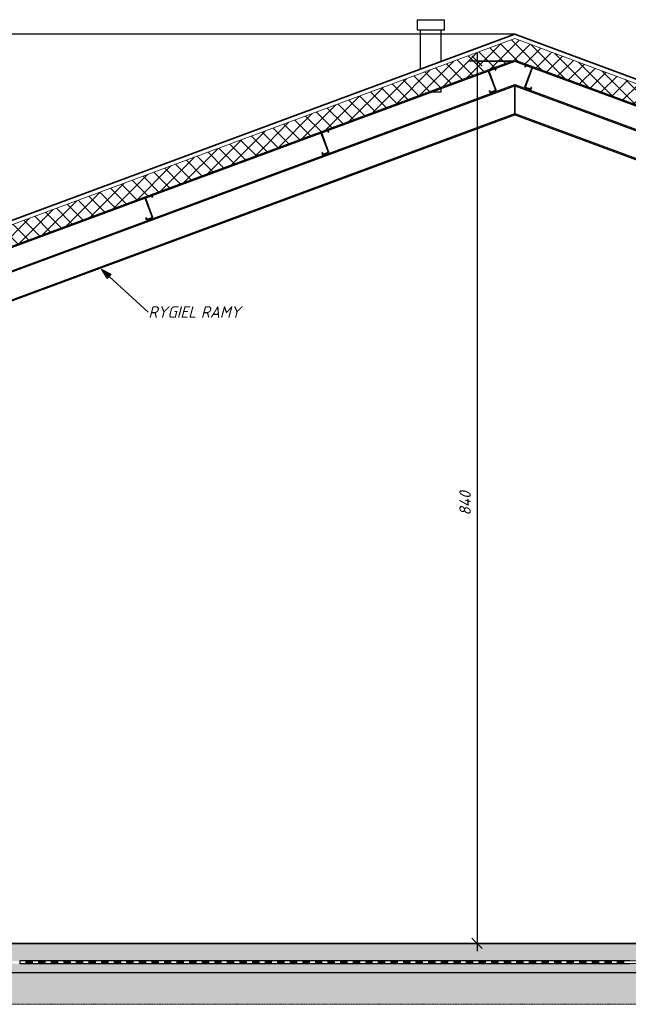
# Model space of a CAD drawing. Header units: millimetres. Extents: x -10352 to 14047, y -2253 to 9892.
# Tile 4 of 8: x -3951 to 1847, y -580 to 8797. Entities that reach past the tile are written whole.
import ezdxf

# ---------------------------------------------------------------- set-up
doc = ezdxf.new("R2010")
doc.units = ezdxf.units.MM
doc.linetypes.add('Kreska', pattern=[4, 2.5, -1.5])
for name, color, linetype, lineweight in [('A-ANNO-DIMS', 211, 'Continuous', 20), ('A-ANNO-DIMS-50', 211, 'Continuous', 20), ('A-DETL-GENF', 92, 'Continuous', 25), ('A-FLOR', 192, 'Continuous', 25), ('A-FLOR-MCUT', 51, 'Continuous', 25), ('A-FLOR-OVHD', 1, 'Kreska', 20), ('A-FLOR-PATT', 8, 'Continuous', 35), ('A-GENM', 13, 'Continuous', 25), ('A-ROOF', 132, 'Continuous', 25), ('A-ROOF-PATT', 132, 'Continuous', 35), ('G-ANNO-DIMS', 111, 'Continuous', 20), ('G-ANNO-TEXT', 231, 'Continuous', 20), ('S-BEAM', 12, 'Continuous', 25)]:
    doc.layers.add(name, color=color, linetype=linetype, lineweight=lineweight)
doc.styles.add('GOST Common_I', font='GOST_Common Italic.ttf', dxfattribs={"height": 110})
doc.dimstyles.new('Zasieczka', dxfattribs={"dimscale": 304.8, "dimtxt": 110.62865, "dimasz": 0.328084, "dimexe": 0.246063, "dimexo": 0.0625, "dimgap": 0.082021, "dimtad": 1, "dimdec": 0, "dimlfac": 0.1, "dimzin": 0, "dimdsep": 46, "dimtxsty": 'GOST Common_I', "dimblk1": 'OBLIQUE', "dimblk2": 'OBLIQUE', "dimsah": 1, "dimcen": 0.09, "dimdle": 0.246063, "dimadec": 1, "dimazin": 0, "dimtfac": 1, "dimtdec": 4, "dimtix": 1, "dimtmove": 0, "dimatfit": 3, "dimfxl": 1.148294, "dimfxlon": 1, "dimtvp": 1, "dimtfill": 1, "dimtolj": 1, "dimtzin": 0, "dimlwd": 25, "dimlwe": 25, "dimarcsym": 2})
pattern_1 = [(45, (-1913.88, 5171.7), (-35.921, 149.9703), [80.645, -80.645])]
pattern_2 = [(45, (-1913.88, 5171.7), (-125.7236, 125.7236), []), (45, (-1913.88, 5362.2), (-125.7236, 125.7236), [])]

# ---------------------------------------------------------------- blocks, each defined once
blk = doc.blocks.new('Wywiewka dachowa - 200-1936921-A')
at = {"layer": 'A-GENM'}
for p, q in [((-165.2, 8796.5), (-165.2, 8696.5)), ((-165.2, 8796.5), (-35.2, 8796.5)), ((-35.2, 8796.5), (94.8, 8796.5)), ((94.8, 8696.5), (94.8, 8796.5)), ((-35.2, 8696.5), (-165.2, 8696.5)), ((-135.2, 8696.5), (-135.2, 8325.4)), ((94.8, 8696.5), (-35.2, 8696.5)), ((64.8, 8399.4), (64.8, 8696.5)), ((64.8, 8106.5), (-35.2, 8106.5)), ((64.8, 8106.5), (64.8, 8143.5))]:
    blk.add_line(p, q, dxfattribs=at)
blk = doc.blocks.new('Cienkościenne - Zetowniki - 202 Z 14-1944523-A')
at = {"layer": 'S-BEAM', "lineweight": 20}
h = blk.add_hatch(dxfattribs=at)
h.set_pattern_fill('FP_5', color=256, style=0, pattern_type=2)
h.set_pattern_definition(pattern_2)
h.paths.add_polyline_path([(914.2, 8132.4), (917.2, 8133), (918.7, 8134.9), (924.6, 8150.9), (923.1, 8150.8), (916.8, 8134.4), (916.2, 8133.7), (914.6, 8133.7), (864.3, 8152.6), (863.6, 8153.2), (863.6, 8154.7), (931.3, 8338.3), (931.2, 8340.4), (929.3, 8342.1), (872.9, 8362.8), (870.3, 8362.2), (869, 8360.8), (863.6, 8346.2), (865.1, 8346.2), (870.8, 8360.8), (871.4, 8361.5), (872.9, 8361.5), (929.3, 8340.4), (929.9, 8339.8), (930, 8338.3), (862.3, 8154.1), (862.3, 8152.6), (864.3, 8150.8), (910.6, 8133.7)], flags=0)
at = {"layer": 'S-BEAM', "lineweight": 35}
for p, q in [((869, 8360.8), (863.6, 8346.2)), ((863.6, 8346.2), (864.9, 8345.7)), ((864.9, 8345.7), (870.3, 8360.3)), ((872.9, 8361.5), (928.8, 8340.8)), ((929.3, 8342.1), (873.4, 8362.8)), ((930, 8338.3), (862.2, 8155.2)), ((863.6, 8154.7), (931.3, 8337.8)), ((864.3, 8150.8), (914.2, 8132.4)), ((914.6, 8133.7), (864.7, 8152.1)), ((923.3, 8151.4), (917.2, 8134.9)), ((918.5, 8134.4), (924.6, 8150.9)), ((924.6, 8150.9), (923.3, 8151.4))]:
    blk.add_line(p, q, dxfattribs=at)
for centre, radius, start, end in [((872.2, 8359.6), 3.4, 69.69553, 159.69553), ((872.2, 8359.6), 2, 69.69553, 159.69553), ((928.1, 8339), 2, 339.69553, 69.69553), ((928.1, 8339), 3.4, 339.69553, 69.69553), ((865.4, 8154), 3.4, 159.69553, 249.69553), ((865.4, 8154), 2, 159.69553, 249.69553), ((915.3, 8135.5), 3.4, 249.69553, 339.69553), ((915.3, 8135.5), 2, 249.69553, 339.69553)]:
    blk.add_arc(centre, radius, start, end, dxfattribs=at)
blk = doc.blocks.new('Cienkościenne - Zetowniki - 202 Z 14-V5-A')
at = {"layer": 'S-BEAM', "lineweight": 20}
h = blk.add_hatch(dxfattribs=at)
h.set_pattern_fill('FP_5', color=256, style=0, pattern_type=2)
h.set_pattern_definition(pattern_2)
h.paths.add_polyline_path([(-2737.2, 6891.4), (-2686.6, 6910.5), (-2685.4, 6911.6), (-2685.3, 6914.2), (-2753, 7097.3), (-2752.9, 7098.8), (-2751.8, 7099.9), (-2695.9, 7120.6), (-2694.4, 7120.5), (-2693.3, 7119.4), (-2687.9, 7104.7), (-2686.6, 7105.2), (-2692, 7119.9), (-2694.4, 7121.8), (-2696.4, 7121.9), (-2753, 7100.5), (-2754.2, 7099.4), (-2754.3, 7096.8), (-2686.6, 6913.7), (-2686.6, 6912.2), (-2687.8, 6911.2), (-2737.6, 6892.7), (-2739.2, 6892.8), (-2740.2, 6893.9), (-2746.3, 6910.4), (-2747.6, 6909.9), (-2741.5, 6893.4), (-2739.2, 6891.5), (-2737.6, 6891.4)], flags=0)
at = {"layer": 'S-BEAM', "lineweight": 35}
for p, q in [((-2754.3, 7096.8), (-2686.6, 6913.7)), ((-2685.3, 6914.2), (-2753, 7097.3)), ((-2696.4, 7121.9), (-2752.3, 7101.2)), ((-2751.8, 7099.9), (-2695.9, 7120.6)), ((-2693.3, 7119.4), (-2687.9, 7104.7)), ((-2686.6, 7105.2), (-2692, 7119.9)), ((-2687.9, 7104.7), (-2686.6, 7105.2)), ((-2746.3, 6910.4), (-2747.6, 6909.9)), ((-2747.6, 6909.9), (-2741.5, 6893.4)), ((-2740.2, 6893.9), (-2746.3, 6910.4)), ((-2687.8, 6911.2), (-2737.6, 6892.7)), ((-2737.2, 6891.4), (-2687.3, 6909.9))]:
    blk.add_line(p, q, dxfattribs=at)
for centre, radius, start, end in [((-2751.1, 7098), 3.4, 110.30447, 200.30447), ((-2751.1, 7098), 2, 110.30447, 200.30447), ((-2695.2, 7118.7), 3.4, 20.30447, 110.30447), ((-2695.2, 7118.7), 2, 20.30447, 110.30447), ((-2738.3, 6894.6), 3.4, 200.30447, 290.30447), ((-2738.3, 6894.6), 2, 200.30447, 290.30447), ((-2688.4, 6913.1), 2, 290.30447, 20.30447), ((-2688.4, 6913.1), 3.4, 290.30447, 20.30447)]:
    blk.add_arc(centre, radius, start, end, dxfattribs=at)
blk = doc.blocks.new('Cienkościenne - Zetowniki - 202 Z 14-V6-A')
at = {"layer": 'S-BEAM', "lineweight": 20}
h = blk.add_hatch(dxfattribs=at)
h.set_pattern_fill('FP_5', color=256, style=0, pattern_type=2)
h.set_pattern_definition(pattern_2)
h.paths.add_polyline_path([(-1060.2, 7511.9), (-1009.6, 7531), (-1008.4, 7532.1), (-1008.3, 7534.7), (-1076, 7717.8), (-1076, 7719.3), (-1074.8, 7720.4), (-1019, 7741), (-1017.4, 7741), (-1016.4, 7739.9), (-1011, 7725.2), (-1009.7, 7725.7), (-1015.1, 7740.3), (-1017.4, 7742.3), (-1019.4, 7742.3), (-1076, 7721), (-1077.2, 7719.9), (-1077.3, 7717.3), (-1009.6, 7534.2), (-1009.7, 7532.7), (-1010.8, 7531.7), (-1060.7, 7513.2), (-1062.2, 7513.3), (-1063.3, 7514.4), (-1069.4, 7530.9), (-1070.7, 7530.4), (-1063.9, 7513.2), (-1062.2, 7512), (-1060.7, 7511.9)], flags=0)
at = {"layer": 'S-BEAM', "lineweight": 35}
for p, q in [((-1077.3, 7717.3), (-1009.6, 7534.2)), ((-1008.3, 7534.7), (-1076, 7717.8)), ((-1019.4, 7742.3), (-1075.3, 7721.7)), ((-1074.8, 7720.4), (-1019, 7741)), ((-1016.4, 7739.9), (-1011, 7725.2)), ((-1009.7, 7725.7), (-1015.1, 7740.3)), ((-1011, 7725.2), (-1009.7, 7725.7)), ((-1069.4, 7530.9), (-1070.7, 7530.4)), ((-1070.7, 7530.4), (-1064.6, 7513.9)), ((-1063.3, 7514.4), (-1069.4, 7530.9)), ((-1010.8, 7531.7), (-1060.7, 7513.2)), ((-1060.2, 7511.9), (-1010.3, 7530.3))]:
    blk.add_line(p, q, dxfattribs=at)
for centre, radius, start, end in [((-1074.2, 7718.5), 3.4, 110.30447, 200.30447), ((-1074.2, 7718.5), 2, 110.30447, 200.30447), ((-1018.3, 7739.2), 3.4, 20.30447, 110.30447), ((-1018.3, 7739.2), 2, 20.30447, 110.30447), ((-1061.4, 7515.1), 3.4, 200.30447, 290.30447), ((-1061.4, 7515.1), 2, 200.30447, 290.30447), ((-1011.5, 7533.5), 2, 290.30447, 20.30447), ((-1011.5, 7533.5), 3.4, 290.30447, 20.30447)]:
    blk.add_arc(centre, radius, start, end, dxfattribs=at)
blk = doc.blocks.new('Cienkościenne - Zetowniki - 202 Z 14-V7-A')
at = {"layer": 'S-BEAM', "lineweight": 20}
h = blk.add_hatch(dxfattribs=at)
h.set_pattern_fill('FP_5', color=256, style=0, pattern_type=2)
h.set_pattern_definition(pattern_2)
h.paths.add_polyline_path([(534.2, 8101.8), (584.8, 8120.9), (586, 8122.2), (586.1, 8124.6), (518.3, 8307.7), (518.4, 8309.2), (519.5, 8310.3), (575.4, 8330.9), (576.9, 8330.9), (578, 8329.8), (583.4, 8315.1), (584.7, 8315.6), (578.7, 8330.9), (576.9, 8332.2), (574.9, 8332.3), (518.3, 8310.9), (517.1, 8309.8), (517, 8307.2), (584.8, 8124.1), (584.7, 8122.6), (583.6, 8121.6), (533.7, 8103.1), (532.2, 8103.2), (531.1, 8104.3), (525, 8120.8), (523.7, 8120.3), (529.8, 8103.8), (532.2, 8101.9), (533.7, 8101.8)], flags=0)
at = {"layer": 'S-BEAM', "lineweight": 35}
for p, q in [((517, 8307.2), (584.8, 8124.1)), ((586.1, 8124.6), (518.3, 8307.7)), ((574.9, 8332.3), (519, 8311.6)), ((519.5, 8310.3), (575.4, 8330.9)), ((578, 8329.8), (583.4, 8315.1)), ((584.7, 8315.6), (579.3, 8330.3)), ((583.4, 8315.1), (584.7, 8315.6)), ((525, 8120.8), (523.7, 8120.3)), ((523.7, 8120.3), (529.8, 8103.8)), ((531.1, 8104.3), (525, 8120.8)), ((583.6, 8121.6), (533.7, 8103.1)), ((534.2, 8101.8), (584.1, 8120.3))]:
    blk.add_line(p, q, dxfattribs=at)
for centre, radius, start, end in [((520.2, 8308.4), 3.4, 110.30447, 200.30447), ((520.2, 8308.4), 2, 110.30447, 200.30447), ((576.1, 8329.1), 3.4, 20.30447, 110.30447), ((576.1, 8329.1), 2, 20.30447, 110.30447), ((533, 8105), 3.4, 200.30447, 290.30447), ((533, 8105), 2, 200.30447, 290.30447), ((582.9, 8123.4), 2, 290.30447, 20.30447), ((582.9, 8123.4), 3.4, 290.30447, 20.30447)]:
    blk.add_arc(centre, radius, start, end, dxfattribs=at)
blk = doc.blocks.new('Detal powtarzalny - izolacja 1-V11-A')
at = {"layer": 'A-DETL-GENF'}
for points in [[(-3831, -192.5), (-3831, -167.5), (-3890.9, -167.5), (-3890.9, -192.5)], [(-3711.2, -192.5), (-3711.2, -167.5), (-3771, -167.5), (-3771, -192.5)], [(-3651.2, -192.5), (-3591.3, -192.5), (-3591.3, -167.5), (-3651.2, -167.5), (-3651.2, -180)], [(-3531.3, -192.5), (-3471.5, -192.5), (-3471.5, -167.5), (-3531.3, -167.5), (-3531.3, -180)], [(-3411.5, -192.5), (-3351.6, -192.5), (-3351.6, -167.5), (-3411.5, -167.5), (-3411.5, -180)], [(-3291.6, -192.5), (-3231.7, -192.5), (-3231.7, -167.5), (-3291.6, -167.5), (-3291.6, -180)], [(-3171.7, -192.5), (-3111.9, -192.5), (-3111.9, -167.5), (-3171.7, -167.5), (-3171.7, -180)], [(-3051.9, -192.5), (-2992, -192.5), (-2992, -167.5), (-3051.9, -167.5), (-3051.9, -180)], [(-2932, -192.5), (-2872.2, -192.5), (-2872.2, -167.5), (-2932, -167.5), (-2932, -180)], [(-2812.2, -192.5), (-2752.3, -192.5), (-2752.3, -167.5), (-2812.2, -167.5), (-2812.2, -180)], [(-2692.3, -192.5), (-2632.4, -192.5), (-2632.4, -167.5), (-2692.3, -167.5), (-2692.3, -180)], [(-2572.4, -192.5), (-2512.6, -192.5), (-2512.6, -167.5), (-2572.4, -167.5), (-2572.4, -180)], [(-2452.6, -192.5), (-2392.7, -192.5), (-2392.7, -167.5), (-2452.6, -167.5), (-2452.6, -180)], [(-2332.7, -192.5), (-2272.9, -192.5), (-2272.9, -167.5), (-2332.7, -167.5), (-2332.7, -180)], [(-2212.9, -192.5), (-2153, -192.5), (-2153, -167.5), (-2212.9, -167.5), (-2212.9, -180)], [(-2093, -192.5), (-2033.2, -192.5), (-2033.2, -167.5), (-2093, -167.5), (-2093, -180)], [(-1973.2, -192.5), (-1913.3, -192.5), (-1913.3, -167.5), (-1973.2, -167.5), (-1973.2, -180)], [(-1853.3, -192.5), (-1793.4, -192.5), (-1793.4, -167.5), (-1853.3, -167.5), (-1853.3, -180)], [(-1733.4, -192.5), (-1673.6, -192.5), (-1673.6, -167.5), (-1733.4, -167.5), (-1733.4, -180)], [(-1613.6, -192.5), (-1553.7, -192.5), (-1553.7, -167.5), (-1613.6, -167.5), (-1613.6, -180)], [(-1433.9, -192.5), (-1433.9, -167.5), (-1493.7, -167.5), (-1493.7, -192.5)], [(-1314, -192.5), (-1314, -167.5), (-1373.9, -167.5), (-1373.9, -192.5)], [(-1194.1, -192.5), (-1194.1, -167.5), (-1254, -167.5), (-1254, -192.5)], [(-1134.1, -192.5), (-1074.3, -192.5), (-1074.3, -167.5), (-1134.1, -167.5), (-1134.1, -180)], [(-1014.3, -192.5), (-954.4, -192.5), (-954.4, -167.5), (-1014.3, -167.5), (-1014.3, -180)], [(-894.4, -192.5), (-834.6, -192.5), (-834.6, -167.5), (-894.4, -167.5), (-894.4, -180)], [(-774.6, -192.5), (-714.7, -192.5), (-714.7, -167.5), (-774.6, -167.5), (-774.6, -180)], [(-654.7, -192.5), (-594.8, -192.5), (-594.8, -167.5), (-654.7, -167.5), (-654.7, -180)], [(-534.8, -192.5), (-475, -192.5), (-475, -167.5), (-534.8, -167.5), (-534.8, -180)], [(-415, -192.5), (-355.1, -192.5), (-355.1, -167.5), (-415, -167.5), (-415, -180)], [(-295.1, -192.5), (-235.3, -192.5), (-235.3, -167.5), (-295.1, -167.5), (-295.1, -180)], [(-175.3, -192.5), (-115.4, -192.5), (-115.4, -167.5), (-175.3, -167.5), (-175.3, -180)], [(-55.4, -192.5), (4.5, -192.5), (4.5, -167.5), (-55.4, -167.5), (-55.4, -180)], [(64.5, -192.5), (124.3, -192.5), (124.3, -167.5), (64.5, -167.5), (64.5, -180)], [(184.3, -192.5), (244.2, -192.5), (244.2, -167.5), (184.3, -167.5), (184.3, -180)], [(304.2, -192.5), (364, -192.5), (364, -167.5), (304.2, -167.5), (304.2, -180)], [(424, -192.5), (483.9, -192.5), (483.9, -167.5), (424, -167.5), (424, -180)], [(543.9, -192.5), (603.8, -192.5), (603.8, -167.5), (543.9, -167.5), (543.9, -180)], [(663.8, -192.5), (723.6, -192.5), (723.6, -167.5), (663.8, -167.5), (663.8, -180)], [(843.5, -192.5), (843.5, -167.5), (783.6, -167.5), (783.6, -192.5), (821.9, -192.5)], [(963.3, -192.5), (963.3, -167.5), (903.5, -167.5), (903.5, -192.5)], [(1083.2, -192.5), (1083.2, -167.5), (1023.3, -167.5), (1023.3, -192.5)], [(1203, -192.5), (1203, -167.5), (1143.2, -167.5), (1143.2, -192.5)], [(1263, -192.5), (1322.9, -192.5), (1322.9, -167.5), (1263, -167.5), (1263, -180)], [(1382.9, -192.5), (1442.8, -192.5), (1442.8, -167.5), (1382.9, -167.5), (1382.9, -180)], [(1502.8, -192.5), (1562.6, -192.5), (1562.6, -167.5), (1502.8, -167.5), (1502.8, -180)], [(1622.6, -192.5), (1682.5, -192.5), (1682.5, -167.5), (1622.6, -167.5), (1622.6, -180)], [(1742.5, -192.5), (1802.3, -192.5), (1802.3, -167.5), (1742.5, -167.5), (1742.5, -180)]]:
    blk.add_hatch(color=256, dxfattribs=at).paths.add_polyline_path(points, flags=0)
for p, q in [((-3890.9, -167.5), (-3950.9, -167.5)), ((-3950.9, -167.5), (-3950.9, -192.5)), ((-3890.9, -167.5), (-3890.9, -192.5)), ((-3831, -167.5), (-3890.9, -167.5)), ((-3771, -167.5), (-3831, -167.5)), ((-3831, -167.5), (-3831, -192.5)), ((-3771, -167.5), (-3771, -192.5)), ((-3711.2, -167.5), (-3771, -167.5)), ((-3651.2, -167.5), (-3711.2, -167.5)), ((-3711.2, -167.5), (-3711.2, -192.5)), ((-3651.2, -167.5), (-3651.2, -192.5)), ((-3591.3, -167.5), (-3651.2, -167.5)), ((-3531.3, -167.5), (-3591.3, -167.5)), ((-3591.3, -167.5), (-3591.3, -192.5)), ((-3531.3, -167.5), (-3531.3, -192.5)), ((-3471.5, -167.5), (-3531.3, -167.5)), ((-3411.5, -167.5), (-3471.5, -167.5)), ((-3471.5, -167.5), (-3471.5, -192.5)), ((-3411.5, -167.5), (-3411.5, -192.5)), ((-3351.6, -167.5), (-3411.5, -167.5)), ((-3291.6, -167.5), (-3351.6, -167.5)), ((-3351.6, -167.5), (-3351.6, -192.5)), ((-3291.6, -167.5), (-3291.6, -192.5)), ((-3231.7, -167.5), (-3291.6, -167.5)), ((-3171.7, -167.5), (-3231.7, -167.5)), ((-3231.7, -167.5), (-3231.7, -192.5)), ((-3171.7, -167.5), (-3171.7, -192.5)), ((-3111.9, -167.5), (-3171.7, -167.5)), ((-3051.9, -167.5), (-3111.9, -167.5)), ((-3111.9, -167.5), (-3111.9, -192.5)), ((-3051.9, -167.5), (-3051.9, -192.5)), ((-2992, -167.5), (-3051.9, -167.5)), ((-2932, -167.5), (-2992, -167.5)), ((-2992, -167.5), (-2992, -192.5)), ((-2932, -167.5), (-2932, -192.5)), ((-2872.2, -167.5), (-2932, -167.5)), ((-2812.2, -167.5), (-2872.2, -167.5)), ((-2872.2, -167.5), (-2872.2, -192.5)), ((-2812.2, -167.5), (-2812.2, -192.5)), ((-2752.3, -167.5), (-2812.2, -167.5)), ((-2692.3, -167.5), (-2752.3, -167.5)), ((-2752.3, -167.5), (-2752.3, -192.5)), ((-2692.3, -167.5), (-2692.3, -192.5)), ((-2632.4, -167.5), (-2692.3, -167.5)), ((-2572.4, -167.5), (-2632.4, -167.5)), ((-2632.4, -167.5), (-2632.4, -192.5)), ((-2572.4, -167.5), (-2572.4, -192.5)), ((-2512.6, -167.5), (-2572.4, -167.5)), ((-2452.6, -167.5), (-2512.6, -167.5)), ((-2512.6, -167.5), (-2512.6, -192.5)), ((-2452.6, -167.5), (-2452.6, -192.5)), ((-2392.7, -167.5), (-2452.6, -167.5)), ((-2332.7, -167.5), (-2392.7, -167.5)), ((-2392.7, -167.5), (-2392.7, -192.5)), ((-2332.7, -167.5), (-2332.7, -192.5)), ((-2272.9, -167.5), (-2332.7, -167.5)), ((-2212.9, -167.5), (-2272.9, -167.5)), ((-2272.9, -167.5), (-2272.9, -192.5)), ((-2212.9, -167.5), (-2212.9, -192.5)), ((-2153, -167.5), (-2212.9, -167.5)), ((-2093, -167.5), (-2153, -167.5)), ((-2153, -167.5), (-2153, -192.5)), ((-2093, -167.5), (-2093, -192.5)), ((-2033.2, -167.5), (-2093, -167.5)), ((-1973.2, -167.5), (-2033.2, -167.5)), ((-2033.2, -167.5), (-2033.2, -192.5)), ((-1973.2, -167.5), (-1973.2, -192.5)), ((-1913.3, -167.5), (-1973.2, -167.5)), ((-1853.3, -167.5), (-1913.3, -167.5)), ((-1913.3, -167.5), (-1913.3, -192.5)), ((-1853.3, -167.5), (-1853.3, -192.5)), ((-1793.4, -167.5), (-1853.3, -167.5)), ((-1733.4, -167.5), (-1793.4, -167.5)), ((-1793.4, -167.5), (-1793.4, -192.5)), ((-1733.4, -167.5), (-1733.4, -192.5)), ((-1673.6, -167.5), (-1733.4, -167.5)), ((-1613.6, -167.5), (-1673.6, -167.5)), ((-1673.6, -167.5), (-1673.6, -192.5)), ((-1613.6, -167.5), (-1613.6, -192.5)), ((-1553.7, -167.5), (-1613.6, -167.5)), ((-1493.7, -167.5), (-1553.7, -167.5)), ((-1553.7, -167.5), (-1553.7, -192.5)), ((-1493.7, -167.5), (-1493.7, -192.5)), ((-1433.9, -167.5), (-1493.7, -167.5)), ((-1373.9, -167.5), (-1433.9, -167.5)), ((-1433.9, -167.5), (-1433.9, -192.5)), ((-1373.9, -167.5), (-1373.9, -192.5)), ((-1314, -167.5), (-1373.9, -167.5)), ((-1254, -167.5), (-1314, -167.5)), ((-1314, -167.5), (-1314, -192.5)), ((-1254, -167.5), (-1254, -192.5)), ((-1194.1, -167.5), (-1254, -167.5)), ((-1134.1, -167.5), (-1194.1, -167.5)), ((-1194.1, -167.5), (-1194.1, -192.5)), ((-1134.1, -167.5), (-1134.1, -192.5)), ((-1074.3, -167.5), (-1134.1, -167.5)), ((-1014.3, -167.5), (-1074.3, -167.5)), ((-1074.3, -167.5), (-1074.3, -192.5)), ((-1014.3, -167.5), (-1014.3, -192.5)), ((-954.4, -167.5), (-1014.3, -167.5)), ((-894.4, -167.5), (-954.4, -167.5)), ((-954.4, -167.5), (-954.4, -192.5)), ((-894.4, -167.5), (-894.4, -192.5)), ((-834.6, -167.5), (-894.4, -167.5)), ((-774.6, -167.5), (-834.6, -167.5)), ((-834.6, -167.5), (-834.6, -192.5)), ((-774.6, -167.5), (-774.6, -192.5)), ((-714.7, -167.5), (-774.6, -167.5)), ((-654.7, -167.5), (-714.7, -167.5)), ((-714.7, -167.5), (-714.7, -192.5)), ((-654.7, -167.5), (-654.7, -192.5)), ((-594.8, -167.5), (-654.7, -167.5)), ((-534.8, -167.5), (-594.8, -167.5)), ((-594.8, -167.5), (-594.8, -192.5)), ((-534.8, -167.5), (-534.8, -192.5)), ((-475, -167.5), (-534.8, -167.5)), ((-415, -167.5), (-475, -167.5)), ((-475, -167.5), (-475, -192.5)), ((-415, -167.5), (-415, -192.5)), ((-355.1, -167.5), (-415, -167.5)), ((-295.1, -167.5), (-355.1, -167.5)), ((-355.1, -167.5), (-355.1, -192.5)), ((-295.1, -167.5), (-295.1, -192.5)), ((-235.3, -167.5), (-295.1, -167.5)), ((-175.3, -167.5), (-235.3, -167.5)), ((-235.3, -167.5), (-235.3, -192.5)), ((-175.3, -167.5), (-175.3, -192.5)), ((-115.4, -167.5), (-175.3, -167.5)), ((-55.4, -167.5), (-115.4, -167.5)), ((-115.4, -167.5), (-115.4, -192.5)), ((-55.4, -167.5), (-55.4, -192.5)), ((4.5, -167.5), (-55.4, -167.5)), ((64.5, -167.5), (4.5, -167.5)), ((4.5, -167.5), (4.5, -192.5)), ((64.5, -167.5), (64.5, -192.5)), ((124.3, -167.5), (64.5, -167.5)), ((184.3, -167.5), (124.3, -167.5)), ((124.3, -167.5), (124.3, -192.5)), ((184.3, -167.5), (184.3, -192.5)), ((244.2, -167.5), (184.3, -167.5)), ((304.2, -167.5), (244.2, -167.5)), ((244.2, -167.5), (244.2, -192.5)), ((304.2, -167.5), (304.2, -192.5)), ((364, -167.5), (304.2, -167.5)), ((424, -167.5), (364, -167.5)), ((364, -167.5), (364, -192.5)), ((424, -167.5), (424, -192.5)), ((483.9, -167.5), (424, -167.5)), ((543.9, -167.5), (483.9, -167.5)), ((483.9, -167.5), (483.9, -192.5)), ((543.9, -167.5), (543.9, -192.5)), ((603.8, -167.5), (543.9, -167.5)), ((663.8, -167.5), (603.8, -167.5)), ((603.8, -167.5), (603.8, -192.5)), ((663.8, -167.5), (663.8, -192.5)), ((723.6, -167.5), (663.8, -167.5)), ((783.6, -167.5), (723.6, -167.5)), ((723.6, -167.5), (723.6, -192.5)), ((783.6, -167.5), (783.6, -192.5)), ((843.5, -167.5), (783.6, -167.5)), ((903.5, -167.5), (843.5, -167.5)), ((843.5, -167.5), (843.5, -192.5)), ((903.5, -167.5), (903.5, -192.5)), ((963.3, -167.5), (903.5, -167.5)), ((1023.3, -167.5), (963.3, -167.5)), ((963.3, -167.5), (963.3, -192.5)), ((1023.3, -167.5), (1023.3, -192.5)), ((1083.2, -167.5), (1023.3, -167.5)), ((1143.2, -167.5), (1083.2, -167.5)), ((1083.2, -167.5), (1083.2, -192.5)), ((1143.2, -167.5), (1143.2, -192.5)), ((1203, -167.5), (1143.2, -167.5)), ((1263, -167.5), (1203, -167.5)), ((1203, -167.5), (1203, -192.5)), ((1263, -167.5), (1263, -192.5)), ((1322.9, -167.5), (1263, -167.5)), ((1382.9, -167.5), (1322.9, -167.5)), ((1322.9, -167.5), (1322.9, -192.5)), ((1382.9, -167.5), (1382.9, -192.5)), ((1442.8, -167.5), (1382.9, -167.5)), ((1502.8, -167.5), (1442.8, -167.5)), ((1442.8, -167.5), (1442.8, -192.5)), ((1502.8, -167.5), (1502.8, -192.5)), ((1562.6, -167.5), (1502.8, -167.5)), ((1622.6, -167.5), (1562.6, -167.5)), ((1562.6, -167.5), (1562.6, -192.5)), ((1622.6, -167.5), (1622.6, -192.5)), ((1682.5, -167.5), (1622.6, -167.5)), ((1742.5, -167.5), (1682.5, -167.5)), ((1682.5, -167.5), (1682.5, -192.5)), ((1742.5, -167.5), (1742.5, -192.5)), ((1802.3, -167.5), (1742.5, -167.5)), ((1862.3, -167.5), (1802.3, -167.5)), ((1802.3, -167.5), (1802.3, -192.5)), ((-3950.9, -192.5), (-3890.9, -192.5)), ((-3890.9, -192.5), (-3831, -192.5)), ((-3831, -192.5), (-3771, -192.5)), ((-3771, -192.5), (-3711.2, -192.5)), ((-3711.2, -192.5), (-3651.2, -192.5)), ((-3651.2, -192.5), (-3591.3, -192.5)), ((-3591.3, -192.5), (-3531.3, -192.5)), ((-3531.3, -192.5), (-3471.5, -192.5)), ((-3471.5, -192.5), (-3411.5, -192.5)), ((-3411.5, -192.5), (-3351.6, -192.5)), ((-3351.6, -192.5), (-3291.6, -192.5)), ((-3291.6, -192.5), (-3231.7, -192.5)), ((-3231.7, -192.5), (-3171.7, -192.5)), ((-3171.7, -192.5), (-3111.9, -192.5)), ((-3111.9, -192.5), (-3051.9, -192.5)), ((-3051.9, -192.5), (-2992, -192.5)), ((-2992, -192.5), (-2932, -192.5)), ((-2932, -192.5), (-2872.2, -192.5)), ((-2872.2, -192.5), (-2812.2, -192.5)), ((-2812.2, -192.5), (-2752.3, -192.5)), ((-2752.3, -192.5), (-2692.3, -192.5)), ((-2692.3, -192.5), (-2632.4, -192.5)), ((-2632.4, -192.5), (-2572.4, -192.5)), ((-2572.4, -192.5), (-2512.6, -192.5)), ((-2512.6, -192.5), (-2452.6, -192.5)), ((-2452.6, -192.5), (-2392.7, -192.5)), ((-2392.7, -192.5), (-2332.7, -192.5)), ((-2332.7, -192.5), (-2272.9, -192.5)), ((-2272.9, -192.5), (-2212.9, -192.5)), ((-2212.9, -192.5), (-2153, -192.5)), ((-2153, -192.5), (-2093, -192.5)), ((-2093, -192.5), (-2033.2, -192.5)), ((-2033.2, -192.5), (-1973.2, -192.5)), ((-1973.2, -192.5), (-1913.3, -192.5)), ((-1913.3, -192.5), (-1853.3, -192.5)), ((-1853.3, -192.5), (-1793.4, -192.5)), ((-1793.4, -192.5), (-1733.4, -192.5)), ((-1733.4, -192.5), (-1673.6, -192.5)), ((-1673.6, -192.5), (-1613.6, -192.5)), ((-1613.6, -192.5), (-1553.7, -192.5)), ((-1553.7, -192.5), (-1493.7, -192.5)), ((-1493.7, -192.5), (-1433.9, -192.5)), ((-1433.9, -192.5), (-1373.9, -192.5)), ((-1373.9, -192.5), (-1314, -192.5)), ((-1314, -192.5), (-1254, -192.5)), ((-1254, -192.5), (-1194.1, -192.5)), ((-1194.1, -192.5), (-1134.1, -192.5)), ((-1134.1, -192.5), (-1074.3, -192.5)), ((-1074.3, -192.5), (-1014.3, -192.5)), ((-1014.3, -192.5), (-954.4, -192.5)), ((-954.4, -192.5), (-894.4, -192.5)), ((-894.4, -192.5), (-834.6, -192.5)), ((-834.6, -192.5), (-774.6, -192.5)), ((-774.6, -192.5), (-714.7, -192.5)), ((-714.7, -192.5), (-654.7, -192.5)), ((-654.7, -192.5), (-594.8, -192.5)), ((-594.8, -192.5), (-534.8, -192.5)), ((-534.8, -192.5), (-475, -192.5)), ((-475, -192.5), (-415, -192.5)), ((-415, -192.5), (-355.1, -192.5)), ((-355.1, -192.5), (-295.1, -192.5)), ((-295.1, -192.5), (-235.3, -192.5)), ((-235.3, -192.5), (-175.3, -192.5)), ((-175.3, -192.5), (-115.4, -192.5)), ((-115.4, -192.5), (-55.4, -192.5)), ((-55.4, -192.5), (4.5, -192.5)), ((4.5, -192.5), (64.5, -192.5)), ((64.5, -192.5), (124.3, -192.5)), ((124.3, -192.5), (184.3, -192.5)), ((184.3, -192.5), (244.2, -192.5)), ((244.2, -192.5), (304.2, -192.5)), ((304.2, -192.5), (364, -192.5)), ((364, -192.5), (424, -192.5)), ((424, -192.5), (483.9, -192.5)), ((483.9, -192.5), (543.9, -192.5)), ((543.9, -192.5), (603.8, -192.5)), ((603.8, -192.5), (663.8, -192.5)), ((663.8, -192.5), (723.6, -192.5)), ((723.6, -192.5), (783.6, -192.5)), ((783.6, -192.5), (843.5, -192.5)), ((843.5, -192.5), (903.5, -192.5)), ((903.5, -192.5), (963.3, -192.5)), ((963.3, -192.5), (1023.3, -192.5)), ((1023.3, -192.5), (1083.2, -192.5)), ((1083.2, -192.5), (1143.2, -192.5)), ((1143.2, -192.5), (1203, -192.5)), ((1203, -192.5), (1263, -192.5)), ((1263, -192.5), (1322.9, -192.5)), ((1322.9, -192.5), (1382.9, -192.5)), ((1382.9, -192.5), (1442.8, -192.5)), ((1442.8, -192.5), (1502.8, -192.5)), ((1502.8, -192.5), (1562.6, -192.5)), ((1562.6, -192.5), (1622.6, -192.5)), ((1622.6, -192.5), (1682.5, -192.5)), ((1682.5, -192.5), (1742.5, -192.5)), ((1742.5, -192.5), (1802.3, -192.5)), ((1802.3, -192.5), (1862.3, -192.5))]:
    blk.add_line(p, q, dxfattribs=at)
at = {"layer": 'A-DETL-GENF', "lineweight": 20}
for p, q in [((-3831, -167.5), (-3950.9, -167.5)), ((-3950.9, -192.5), (-3950.9, -167.5)), ((-3711.2, -167.5), (-3831, -167.5)), ((-3831, -192.5), (-3831, -167.5)), ((-3591.3, -167.5), (-3711.2, -167.5)), ((-3711.2, -192.5), (-3711.2, -167.5)), ((-3471.5, -167.5), (-3591.3, -167.5)), ((-3591.3, -192.5), (-3591.3, -167.5)), ((-3351.6, -167.5), (-3471.5, -167.5)), ((-3471.5, -192.5), (-3471.5, -167.5)), ((-3231.7, -167.5), (-3351.6, -167.5)), ((-3351.6, -192.5), (-3351.6, -167.5)), ((-3111.9, -167.5), (-3231.7, -167.5)), ((-3231.7, -192.5), (-3231.7, -167.5)), ((-2992, -167.5), (-3111.9, -167.5)), ((-3111.9, -192.5), (-3111.9, -167.5)), ((-2872.2, -167.5), (-2992, -167.5)), ((-2992, -192.5), (-2992, -167.5)), ((-2752.3, -167.5), (-2872.2, -167.5)), ((-2872.2, -192.5), (-2872.2, -167.5)), ((-2632.4, -167.5), (-2752.3, -167.5)), ((-2752.3, -192.5), (-2752.3, -167.5)), ((-2512.6, -167.5), (-2632.4, -167.5)), ((-2632.4, -192.5), (-2632.4, -167.5)), ((-2392.7, -167.5), (-2512.6, -167.5)), ((-2512.6, -192.5), (-2512.6, -167.5)), ((-2272.9, -167.5), (-2392.7, -167.5)), ((-2392.7, -192.5), (-2392.7, -167.5)), ((-2153, -167.5), (-2272.9, -167.5)), ((-2272.9, -192.5), (-2272.9, -167.5)), ((-2033.2, -167.5), (-2153, -167.5)), ((-2153, -192.5), (-2153, -167.5)), ((-1913.3, -167.5), (-2033.2, -167.5)), ((-2033.2, -192.5), (-2033.2, -167.5)), ((-1793.4, -167.5), (-1913.3, -167.5)), ((-1913.3, -192.5), (-1913.3, -167.5)), ((-1673.6, -167.5), (-1793.4, -167.5)), ((-1793.4, -192.5), (-1793.4, -167.5)), ((-1553.7, -167.5), (-1673.6, -167.5)), ((-1673.6, -192.5), (-1673.6, -167.5)), ((-1433.9, -167.5), (-1553.7, -167.5)), ((-1553.7, -192.5), (-1553.7, -167.5)), ((-1314, -167.5), (-1433.9, -167.5)), ((-1433.9, -192.5), (-1433.9, -167.5)), ((-1194.1, -167.5), (-1314, -167.5)), ((-1314, -192.5), (-1314, -167.5)), ((-1074.3, -167.5), (-1194.1, -167.5)), ((-1194.1, -192.5), (-1194.1, -167.5)), ((-954.4, -167.5), (-1074.3, -167.5)), ((-1074.3, -192.5), (-1074.3, -167.5)), ((-834.6, -167.5), (-954.4, -167.5)), ((-954.4, -192.5), (-954.4, -167.5)), ((-714.7, -167.5), (-834.6, -167.5)), ((-834.6, -192.5), (-834.6, -167.5)), ((-594.8, -167.5), (-714.7, -167.5)), ((-714.7, -192.5), (-714.7, -167.5)), ((-475, -167.5), (-594.8, -167.5)), ((-594.8, -192.5), (-594.8, -167.5)), ((-355.1, -167.5), (-475, -167.5)), ((-475, -192.5), (-475, -167.5)), ((-235.3, -167.5), (-355.1, -167.5)), ((-355.1, -192.5), (-355.1, -167.5)), ((-115.4, -167.5), (-235.3, -167.5)), ((-235.3, -192.5), (-235.3, -167.5)), ((4.5, -167.5), (-115.4, -167.5)), ((-115.4, -192.5), (-115.4, -167.5)), ((124.3, -167.5), (4.5, -167.5)), ((4.5, -192.5), (4.5, -167.5)), ((244.2, -167.5), (124.3, -167.5)), ((124.3, -192.5), (124.3, -167.5)), ((364, -167.5), (244.2, -167.5)), ((244.2, -192.5), (244.2, -167.5)), ((483.9, -167.5), (364, -167.5)), ((364, -192.5), (364, -167.5)), ((603.8, -167.5), (483.9, -167.5)), ((483.9, -192.5), (483.9, -167.5)), ((723.6, -167.5), (603.8, -167.5)), ((603.8, -192.5), (603.8, -167.5)), ((843.5, -167.5), (723.6, -167.5)), ((723.6, -192.5), (723.6, -167.5)), ((963.3, -167.5), (843.5, -167.5)), ((843.5, -192.5), (843.5, -167.5)), ((1083.2, -167.5), (963.3, -167.5)), ((963.3, -192.5), (963.3, -167.5)), ((1203, -167.5), (1083.2, -167.5)), ((1083.2, -192.5), (1083.2, -167.5)), ((1322.9, -167.5), (1203, -167.5)), ((1203, -192.5), (1203, -167.5)), ((1442.8, -167.5), (1322.9, -167.5)), ((1322.9, -192.5), (1322.9, -167.5)), ((1562.6, -167.5), (1442.8, -167.5)), ((1442.8, -192.5), (1442.8, -167.5)), ((1682.5, -167.5), (1562.6, -167.5)), ((1562.6, -192.5), (1562.6, -167.5)), ((1802.3, -167.5), (1682.5, -167.5)), ((1682.5, -192.5), (1682.5, -167.5)), ((1922.2, -167.5), (1802.3, -167.5)), ((1802.3, -192.5), (1802.3, -167.5)), ((-3831, -192.5), (-3950.9, -192.5)), ((-3711.2, -192.5), (-3831, -192.5)), ((-3591.3, -192.5), (-3711.2, -192.5)), ((-3471.5, -192.5), (-3591.3, -192.5)), ((-3351.6, -192.5), (-3471.5, -192.5)), ((-3231.7, -192.5), (-3351.6, -192.5)), ((-3111.9, -192.5), (-3231.7, -192.5)), ((-2992, -192.5), (-3111.9, -192.5)), ((-2872.2, -192.5), (-2992, -192.5)), ((-2752.3, -192.5), (-2872.2, -192.5)), ((-2632.4, -192.5), (-2752.3, -192.5)), ((-2512.6, -192.5), (-2632.4, -192.5)), ((-2392.7, -192.5), (-2512.6, -192.5)), ((-2272.9, -192.5), (-2392.7, -192.5)), ((-2153, -192.5), (-2272.9, -192.5)), ((-2033.2, -192.5), (-2153, -192.5)), ((-1913.3, -192.5), (-2033.2, -192.5)), ((-1793.4, -192.5), (-1913.3, -192.5)), ((-1673.6, -192.5), (-1793.4, -192.5)), ((-1553.7, -192.5), (-1673.6, -192.5)), ((-1433.9, -192.5), (-1553.7, -192.5)), ((-1314, -192.5), (-1433.9, -192.5)), ((-1194.1, -192.5), (-1314, -192.5)), ((-1074.3, -192.5), (-1194.1, -192.5)), ((-954.4, -192.5), (-1074.3, -192.5)), ((-834.6, -192.5), (-954.4, -192.5)), ((-714.7, -192.5), (-834.6, -192.5)), ((-594.8, -192.5), (-714.7, -192.5)), ((-475, -192.5), (-594.8, -192.5)), ((-355.1, -192.5), (-475, -192.5)), ((-235.3, -192.5), (-355.1, -192.5)), ((-115.4, -192.5), (-235.3, -192.5)), ((4.5, -192.5), (-115.4, -192.5)), ((124.3, -192.5), (4.5, -192.5)), ((244.2, -192.5), (124.3, -192.5)), ((364, -192.5), (244.2, -192.5)), ((483.9, -192.5), (364, -192.5)), ((603.8, -192.5), (483.9, -192.5)), ((723.6, -192.5), (603.8, -192.5)), ((843.5, -192.5), (723.6, -192.5)), ((963.3, -192.5), (843.5, -192.5)), ((1083.2, -192.5), (963.3, -192.5)), ((1203, -192.5), (1083.2, -192.5)), ((1322.9, -192.5), (1203, -192.5)), ((1442.8, -192.5), (1322.9, -192.5)), ((1562.6, -192.5), (1442.8, -192.5)), ((1682.5, -192.5), (1562.6, -192.5)), ((1802.3, -192.5), (1682.5, -192.5)), ((1922.2, -192.5), (1802.3, -192.5))]:
    blk.add_line(p, q, dxfattribs=at)
blk = doc.blocks.new('DIMBLOCK16-A')
at = {"layer": 'A-ANNO-DIMS-50', "lineweight": 35}
for p, q in [((406.2, 8402.8), (356.2, 8452.8)), ((406.2, 8402.8), (456.2, 8352.8)), ((406.2, 0), (356.2, 50)), ((406.2, 0), (456.2, -50))]:
    blk.add_line(p, q, dxfattribs=at)
at = {"layer": 'A-ANNO-DIMS-50', "lineweight": 25}
for p, q in [((406.2, 8477.8), (406.2, -75)), ((756.2, 8402.8), (331.2, 8402.8)), ((406.2, 8402.8), (756.2, 8402.8)), ((756.2, 0), (331.2, 0)), ((406.2, 0), (756.2, 0))]:
    blk.add_line(p, q, dxfattribs=at)
at = {"layer": 'A-ANNO-DIMS-50', "color": 0, "lineweight": 25, "insert": (237.5, 4074.8), "char_height": 110, "width": 303.76, "attachment_point": 1, "rotation": 90, "line_spacing_factor": 1.022761, "style": 'GOST Common_I', "bg_fill": 3, "box_fill_scale": 1.25, "bg_fill_color": 256, "bg_fill_true_color": 13158600, "bg_fill_transparency": 0}
blk.add_mtext('840', dxfattribs=at)
blk = doc.blocks.new('_Oblique')
at = {"color": 0, "linetype": 'ByBlock', "lineweight": -2}
blk.add_line((-0.5, -0.5), (0.5, 0.5), dxfattribs=at)

msp = doc.modelspace()

# ---------------------------------------------------------------- hatches: boundary and pattern name
at = {"layer": 'A-FLOR-PATT', "lineweight": 20}
h = msp.add_hatch(dxfattribs=at)
h.set_pattern_fill('FP_4', color=256, style=0, pattern_type=2)
h.set_pattern_definition(pattern_1)
h.paths.add_polyline_path([(9353.6, -180), (9364.8, -180), (9364.8, 0), (9347.3, 0), (9347.3, -167.5), (9353.6, -167.5)], flags=0)
h.paths.add_polyline_path([(-7833.9, -180), (-7826.4, -180), (-7826.4, 0), (-7833.9, 0)], flags=0)
h.paths.add_polyline_path([(-7801.4, -180), (-7786.4, -180), (-7786.4, -167.5), (9322.3, -167.5), (9322.3, 0), (-7801.4, 0), (-7801.4, -176)], flags=0)
h = msp.add_hatch(dxfattribs=at)
h.set_pattern_fill('FP_4', color=256, style=0, pattern_type=2)
h.set_pattern_definition(pattern_1)
h.paths.add_polyline_path([(8874.2, -280), (9322.3, -280), (9322.3, -192.5), (-7786.4, -192.5), (-7786.4, -180), (-7801.4, -180), (-7801.4, -280), (8874, -280)], flags=0)
h.paths.add_polyline_path([(-7833.9, -280), (-7826.4, -280), (-7826.4, -180), (-7833.9, -180)], flags=0)
h.paths.add_polyline_path([(9353.6, -280), (9364.8, -280), (9364.8, -180), (9353.6, -180), (9353.6, -192.5), (9347.3, -192.5), (9347.3, -280)], flags=0)
h = msp.add_hatch(dxfattribs=at)
h.set_pattern_fill('FP_3', color=256, style=0, pattern_type=2)
h.set_pattern_definition([(50, (-1913.88, 5171.7), (91.09195, -7.9692), [9.525, -104.775]), (355, (-1913.88, 5171.7), (-17.6212, 95.5283), [7.62, -83.82]), (100.451, (-1906.29, 5171.04), (73.47134, 87.55785), [8.095, -89.045]), (46.184, (-1913.88, 5197.1), (135.5398, -21.0213), [14.288, -157.163]), (96.636, (-1902.58, 5195.35), (118.7017, 123.7142), [12.143, -133.568]), (351.184, (-1913.88, 5197.1), (118.7029, 123.713), [11.43, -125.73]), (21, (-1901.18, 5190.75), (75.80726, -51.1323), [9.525, -104.775]), (326, (-1901.18, 5190.75), (30.9012, 92.0939), [7.62, -83.82]), (71.451, (-1894.86, 5186.49), (106.7084, 40.9602), [8.095, -89.045]), (37.5, (-1913.877, 5171.7), (1.54416, 42.27754), [1.676, -81.128, 1.676, -83.414, -84.137]), (37.5, (-1913.877, 5171.7), (1.54416, 42.27754), [-167.894, 1.676, -82.461]), (7.5, (-1913.877, 5171.7), (33.40972, 50.09037), [1.676, -46.838, 1.676, -79.223, -32.067]), (7.5, (-1913.877, 5171.7), (33.40972, 50.09037), [-129.413, 1.676, -30.391]), (327.5, (-1942.198, 5171.7), (67.79551, -2.864035), [1.676, -30.074, 1.676, -97.384, -131.445]), (327.5, (-1942.198, 5171.7), (67.79551, -2.864035), [-130.81, 1.676, -129.769]), (317.5, (-1954.9, 5171.7), (74.06478, 12.71375), [1.676, -39.599, 1.676, -64.11, -93.345]), (317.5, (-1954.9, 5171.7), (74.06478, 12.71375), [-107.061, 1.676, -91.669])])
h.paths.add_polyline_path([(-7833.9, -580), (-7826.4, -580), (-7826.4, -280), (-7833.9, -280), (-7833.9, -524)], flags=0)
h.paths.add_polyline_path([(-6591.6, -580), (9322.3, -580), (9322.3, -280), (-7801.4, -280), (-7801.4, -580)], flags=0)
h.paths.add_polyline_path([(9347.3, -580), (9364.8, -580), (9364.8, -280), (9347.3, -280), (9347.3, -524)], flags=0)
at = {"layer": 'A-ROOF-PATT', "lineweight": 20}
h = msp.add_hatch(dxfattribs=at)
h.set_pattern_fill('FP_1', color=256, style=0, pattern_type=2)
h.set_pattern_definition([(45, (-1913.88, 5171.7), (-70.7107, 70.7107), []), (135, (-1913.88, 5171.7), (-70.7107, -70.7107), [])])
h.paths.add_polyline_path([(-8333.9, 5046.7), (765.5, 8413.4), (9864.8, 5046.7), (9864.8, 5249.3), (765.5, 8616), (-8333.9, 5249.3), (-8333.9, 5124.4)], flags=0)
at = {"layer": 'G-ANNO-TEXT', "lineweight": 25}
msp.add_hatch(color=7, dxfattribs=at).paths.add_polyline_path([(-3171.9, 6417.6), (-3115.9, 6330.5), (-3079.9, 6370.2)], flags=0)

# ---------------------------------------------------------------- linework, layer by layer
at = {"layer": 'A-FLOR', "lineweight": 35}
msp.add_line((9322.3, 0), (-7801.4, 0), dxfattribs=at)
at = {"layer": 'A-FLOR-MCUT'}
msp.add_line((9322.3, -280), (-7801.4, -280), dxfattribs=at)
at = {"layer": 'A-FLOR-OVHD'}
msp.add_line((-7801.4, -580), (9322.3, -580), dxfattribs=at)
at = {"layer": 'A-ROOF', "lineweight": 35}
for p, q in [((765.5, 8658.7), (-8333.9, 5291.9)), ((9864.8, 5291.9), (765.5, 8658.7)), ((-7953.9, 5176.6), (765.5, 8402.8)), ((765.5, 8402.8), (9484.8, 5176.6))]:
    msp.add_line(p, q, dxfattribs=at)
at = {"layer": 'A-ROOF', "lineweight": 20}
for p, q in [((-8333.9, 5249.3), (765.5, 8616)), ((765.5, 8616), (9864.8, 5249.3)), ((-7963.9, 5183.6), (765.5, 8413.4)), ((765.5, 8413.4), (9494.8, 5183.6))]:
    msp.add_line(p, q, dxfattribs=at)
at = {"layer": 'G-ANNO-DIMS', "lineweight": 25}
msp.add_line((765.5, 8658.7), (-9995.3, 8658.7), dxfattribs=at)
at = {"layer": 'G-ANNO-TEXT', "color": 7, "lineweight": 25}
for p, q in [((-3171.9, 6417.6), (-3115.9, 6330.5)), ((-3079.9, 6370.2), (-3171.9, 6417.6)), ((-3171.9, 6417.6), (-2726.4, 6012.6)), ((-3115.9, 6330.5), (-3079.9, 6370.2))]:
    msp.add_line(p, q, dxfattribs=at)
at = {"layer": 'S-BEAM'}
for p, q in [((-7850.6, 4990.9), (765.5, 8178.8)), ((-7847, 4981.3), (765.5, 8168)), ((765.5, 8178.8), (9381.5, 4990.9)), ((765.5, 8178.8), (765.5, 8168)), ((765.5, 8168), (765.5, 8178.8)), ((765.5, 8168), (9378, 4981.3)), ((765.5, 8152), (765.5, 7917.8)), ((765.5, 7917.8), (765.5, 8152)), ((-7725.2, 4760.3), (765.5, 7901.8)), ((-7725.2, 4749.4), (765.5, 7891)), ((765.5, 7901.8), (9254.8, 4760.8)), ((765.5, 7901.8), (765.5, 7891)), ((765.5, 7891), (765.5, 7901.8)), ((765.5, 7891), (9254.8, 4749.9))]:
    msp.add_line(p, q, dxfattribs=at)
at = {"layer": 'S-BEAM', "flags": 128}
for points in [[(765.5, 8168), (765.5, 8163.3), (765.5, 8152)], [(765.5, 8152), (765.5, 8163.3), (765.5, 8168)], [(765.5, 7917.8), (765.5, 7906.5), (765.5, 7901.8)], [(765.5, 7901.8), (765.5, 7906.5), (765.5, 7917.8)]]:
    msp.add_lwpolyline(points, dxfattribs=at)

# ---------------------------------------------------------------- block references
at = {"layer": 'A-DETL-GENF'}
msp.add_blockref('Detal powtarzalny - izolacja 1-V11-A', (0, 0), dxfattribs=at)
at = {"layer": 'A-GENM'}
msp.add_blockref('Wywiewka dachowa - 200-1936921-A', (0, 0), dxfattribs=at)
at = {"layer": 'S-BEAM'}
for name in ['Cienkościenne - Zetowniki - 202 Z 14-1944523-A', 'Cienkościenne - Zetowniki - 202 Z 14-V7-A', 'Cienkościenne - Zetowniki - 202 Z 14-V6-A', 'Cienkościenne - Zetowniki - 202 Z 14-V5-A']:
    msp.add_blockref(name, (0, 0), dxfattribs=at)

# ---------------------------------------------------------------- texts
at = {"layer": 'G-ANNO-TEXT', "color": 7, "lineweight": 25, "char_height": 110, "attachment_point": 1, "style": 'GOST Common_I'}
for s, insert, width in [('RYGIEL', (-2724.8, 6067.6), 561.181), ('\\fGOST Common|b0|i1|c238|p34|; ', (-2261.7, 6067.6), 44.093), ('RAMY', (-2225.4, 6067.6), 468.987)]:
    msp.add_mtext(s, dxfattribs=dict(at, insert=insert, width=width))

# ---------------------------------------------------------------- next in the draw order: dimensions: what is measured, and where the dimension line sits
at = {"layer": 'A-ANNO-DIMS', "lineweight": 25}
dim = msp.add_linear_dim(base=(406.2, 0), p1=(756.2, 8402.8), p2=(756.2, 0), angle=90, dimstyle='Zasieczka', override={"dimpost": '<>', "dimfxl": 8402.759973}, dxfattribs=at)
dim.commit()
dim.dimension.update_dxf_attribs({"geometry": 'DIMBLOCK16-A', "text_midpoint": (326.2, 4201.4)})

doc.saveas('drawing.dxf')
